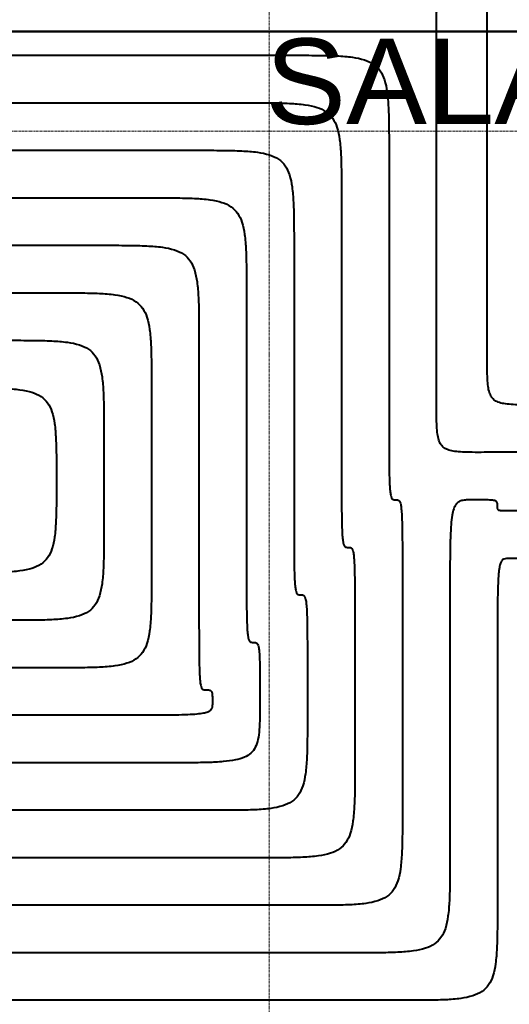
# Model space of a CAD drawing. Header units: millimetres. Extents: x 49908 to 79848, y -11883 to -3092.
# Tile 80 of 222: x 68038 to 68141, y -5210 to -5003. Entities that reach past the tile are written whole.
import ezdxf
from ezdxf.enums import TextEntityAlignment as Align
from ezdxf.lldxf.tags import DXFTag

# ---------------------------------------------------------------- set-up
doc = ezdxf.new("R2010")
doc.units = ezdxf.units.MM
doc.linetypes.add('DASHDOT', pattern=[1, 0.5, -0.25, 0, -0.25])
doc.layers.add('A_OSIE', color=9, linetype='DASHDOT', lineweight=9)
doc.layers.add('\x9dciany', color=9, linetype='Continuous', lineweight=9)
for name, color, linetype, true_color in [('IS_Ogrzewanie_płaszczyznowe', 7, 'SOLID', 0xac00e6), ('IS_Przyłącza_o.p._Powrót', 7, 'DASH', 0x438955), ('IS_Przyłącza_o.p._Zasilanie', 7, 'SOLID', 0xff9124)]:
    doc.layers.add(name, color=color, linetype=linetype, true_color=true_color)
doc.layers.add('IS_Rys.pętli_o.p._Powrót', color=7, linetype='DASH', lineweight=13, true_color=0x4c9a5f)
doc.layers.add('IS_Rys.pętli_o.p._Zasilanie', color=7, linetype='SOLID', lineweight=13, true_color=0xff8c1a)
doc.styles.add('Arial CE', font='arial.ttf')
tags = doc.linetypes.add('DASH', pattern=[15, 10, -5]).pattern_tags.tags
tags[6:7] = [DXFTag(74, 4), DXFTag(75, 0), DXFTag(340, '0'), DXFTag(46, 0.0), DXFTag(50, 0.0), DXFTag(44, 0.0), DXFTag(45, 0.0)]
tags[4:5] = [DXFTag(74, 4), DXFTag(75, 0), DXFTag(340, '0'), DXFTag(46, 0.0), DXFTag(50, 0.0), DXFTag(44, 0.0), DXFTag(45, 0.0)]
tags = doc.linetypes.add('SOLID', pattern=[10, 10, 0]).pattern_tags.tags
tags[6:7] = [DXFTag(74, 4), DXFTag(75, 0), DXFTag(340, '0'), DXFTag(46, 0.0), DXFTag(50, 0.0), DXFTag(44, 0.0), DXFTag(45, 0.0)]
tags[4:5] = [DXFTag(74, 4), DXFTag(75, 0), DXFTag(340, '0'), DXFTag(46, 0.0), DXFTag(50, 0.0), DXFTag(44, 0.0), DXFTag(45, 0.0)]

msp = doc.modelspace()

# ---------------------------------------------------------------- linework, layer by layer
at = {"layer": 'A_OSIE', "ltscale": 0.3, "transparency": 33554559}
for p, q in [((68090.47, -7140.13), (68090.47, -3902.92)), ((70341.81, -5026.63), (67440.85, -5026.63))]:
    msp.add_line(p, q, dxfattribs=at)
at = {"layer": 'IS_Ogrzewanie_płaszczyznowe', "lineweight": 40}
for p, q in [((67772.49, -5005.67), (68143.5, -5005.67)), ((68143.5, -5005.67), (67772.49, -5005.67))]:
    msp.add_line(p, q, dxfattribs=at)
at = {"layer": 'IS_Przyłącza_o.p._Powrót', "lineweight": 40}
for points, knots in [([(68136.34, -5074.25), (68136.34, -5073.72), (68136.34, -5071.73), (68136.34, -5067.56), (68136.34, -5061.22), (68136.34, -5053.33), (68136.34, -5044.52), (68136.34, -5035.4), (68136.34, -5026.59), (68136.34, -5018.71), (68136.34, -5012.37), (68136.34, -5008.2), (68136.34, -5006.21), (68136.34, -5005.67)], [0, 0, 0, 0, 0.0159728, 0.0597692, 0.1252062, 0.2061007, 0.2962697, 0.3895303, 0.4796993, 0.5605938, 0.6260308, 0.6698272, 0.6858, 0.6858, 0.6858, 0.6858]), ([(68146.34, -5084.25), (68145.51, -5084.25), (68144, -5084.26), (68141.95, -5084.22), (68140.29, -5084.1), (68138.98, -5083.84), (68137.95, -5083.39), (68137.21, -5082.64), (68136.75, -5081.61), (68136.5, -5080.3), (68136.37, -5078.64), (68136.34, -5076.59), (68136.34, -5075.08), (68136.34, -5074.25)], [0, 0, 0, 0, 0.0248686, 0.0452361, 0.061602, 0.0745999, 0.0851852, 0.0948541, 0.1054394, 0.1184374, 0.1348033, 0.1551707, 0.1800393, 0.1800393, 0.1800393, 0.1800393])]:
    msp.add_open_spline(points, degree=3, knots=knots, dxfattribs=at)
at = {"layer": 'IS_Przyłącza_o.p._Zasilanie', "lineweight": 40}
for points, knots in [([(68125.68, -5084.25), (68125.68, -5083.64), (68125.68, -5081.36), (68125.68, -5076.58), (68125.68, -5069.32), (68125.68, -5060.28), (68125.68, -5050.19), (68125.68, -5039.74), (68125.68, -5029.64), (68125.68, -5020.61), (68125.68, -5013.35), (68125.68, -5008.57), (68125.68, -5006.28), (68125.68, -5005.67)], [0, 0, 0, 0, 0.0183019, 0.0684844, 0.1434631, 0.2361533, 0.3394703, 0.4463297, 0.5496467, 0.6423369, 0.7173156, 0.7674981, 0.7858, 0.7858, 0.7858, 0.7858]), ([(68135.68, -5094.25), (68134.85, -5094.25), (68133.34, -5094.26), (68131.29, -5094.22), (68129.63, -5094.1), (68128.32, -5093.84), (68127.29, -5093.39), (68126.55, -5092.64), (68126.09, -5091.61), (68125.84, -5090.3), (68125.71, -5088.64), (68125.68, -5086.59), (68125.68, -5085.08), (68125.68, -5084.25)], [0, 0, 0, 0, 0.0248686, 0.0452361, 0.061602, 0.0745999, 0.0851852, 0.0948541, 0.1054394, 0.1184374, 0.1348033, 0.1551707, 0.1800393, 0.1800393, 0.1800393, 0.1800393]), ([(68571.92, -5094.25), (68568.53, -5094.25), (68555.86, -5094.25), (68529.31, -5094.25), (68489, -5094.25), (68438.85, -5094.25), (68382.8, -5094.25), (68324.79, -5094.25), (68268.75, -5094.25), (68218.6, -5094.25), (68178.29, -5094.25), (68151.74, -5094.25), (68139.06, -5094.25), (68135.68, -5094.25)], [0, 0, 0, 0, 0.101604, 0.380194, 0.796441, 1.311014, 1.884583, 2.477817, 3.051386, 3.565959, 3.982206, 4.260796, 4.3624, 4.3624, 4.3624, 4.3624])]:
    msp.add_open_spline(points, degree=3, knots=knots, dxfattribs=at)
at = {"layer": 'IS_Rys.pętli_o.p._Powrót', "lineweight": 40}
for points, knots in [([(68136.34, -5003.17), (68136.34, -5002.97), (68136.34, -5002.59), (68136.34, -5002.08), (68136.35, -5001.67), (68136.38, -5001.34), (68136.43, -5001.1), (68136.5, -5000.91), (68136.61, -5000.79), (68136.76, -5000.71), (68136.94, -5000.68), (68137.16, -5000.67), (68137.33, -5000.67), (68137.42, -5000.67)], [0, 0, 0, 0, 0.00621714, 0.01130761, 0.01538641, 0.01857488, 0.02101111, 0.02287303, 0.02441403, 0.02595138, 0.02774796, 0.02995084, 0.03263671, 0.03263671, 0.03263671, 0.03263671]), ([(68136.34, -5005.67), (68136.34, -5005.65), (68136.34, -5005.58), (68136.34, -5005.43), (68136.34, -5005.2), (68136.34, -5004.91), (68136.34, -5004.59), (68136.34, -5004.26), (68136.34, -5003.94), (68136.34, -5003.65), (68136.34, -5003.42), (68136.34, -5003.27), (68136.34, -5003.19), (68136.34, -5003.17)], [0, 0, 0, 0, 0.00058227, 0.00217881, 0.00456424, 0.00751315, 0.01080015, 0.01419985, 0.01748685, 0.02043576, 0.02282119, 0.02441773, 0.025, 0.025, 0.025, 0.025]), ([(67807.49, -5020.67), (67809.65, -5020.67), (67817.73, -5020.67), (67834.66, -5020.67), (67860.37, -5020.67), (67892.35, -5020.67), (67928.09, -5020.67), (67965.08, -5020.67), (68000.82, -5020.67), (68032.8, -5020.67), (68058.51, -5020.67), (68075.44, -5020.67), (68083.52, -5020.67), (68085.68, -5020.67)], [0, 0, 0, 0, 0.064792, 0.242447, 0.507885, 0.836025, 1.201785, 1.580087, 1.945847, 2.273987, 2.539425, 2.71708, 2.781872, 2.781872, 2.781872, 2.781872]), ([(68085.68, -5020.67), (68087.34, -5020.67), (68090.35, -5020.67), (68094.46, -5020.75), (68097.77, -5020.99), (68100.39, -5021.5), (68102.45, -5022.41), (68103.94, -5023.9), (68104.85, -5025.96), (68105.36, -5028.58), (68105.6, -5031.89), (68105.68, -5036), (68105.68, -5039.02), (68105.68, -5040.67)], [0, 0, 0, 0, 0.0497373, 0.0904721, 0.1232039, 0.1491998, 0.1703704, 0.1897083, 0.2108788, 0.2368747, 0.2696065, 0.3103414, 0.3600787, 0.3600787, 0.3600787, 0.3600787]), ([(67827.49, -5040.67), (67829.34, -5040.67), (67836.26, -5040.67), (67850.75, -5040.67), (67872.76, -5040.67), (67900.14, -5040.67), (67930.74, -5040.67), (67962.42, -5040.67), (67993.02, -5040.67), (68020.4, -5040.67), (68042.41, -5040.67), (68056.91, -5040.67), (68063.83, -5040.67), (68065.68, -5040.67)], [0, 0, 0, 0, 0.055476, 0.207589, 0.434864, 0.715825, 1.028999, 1.352909, 1.666083, 1.947044, 2.174319, 2.326432, 2.381908, 2.381908, 2.381908, 2.381908]), ([(68065.68, -5040.67), (68067.34, -5040.67), (68070.35, -5040.67), (68074.46, -5040.75), (68077.77, -5040.99), (68080.39, -5041.5), (68082.45, -5042.41), (68083.94, -5043.9), (68084.85, -5045.96), (68085.36, -5048.58), (68085.6, -5051.89), (68085.68, -5056), (68085.68, -5059.02), (68085.68, -5060.67)], [0, 0, 0, 0, 0.0497373, 0.0904721, 0.1232039, 0.1491998, 0.1703704, 0.1897083, 0.2108788, 0.2368747, 0.2696065, 0.3103414, 0.3600787, 0.3600787, 0.3600787, 0.3600787]), ([(68105.68, -5040.67), (68105.68, -5041.09), (68105.68, -5042.65), (68105.68, -5045.91), (68105.68, -5050.86), (68105.68, -5057.02), (68105.68, -5063.9), (68105.68, -5071.03), (68105.68, -5077.91), (68105.68, -5084.07), (68105.68, -5089.02), (68105.68, -5092.28), (68105.68, -5093.84), (68105.68, -5094.25)], [0, 0, 0, 0, 0.0124792, 0.0466963, 0.0978207, 0.1610218, 0.2314688, 0.3043312, 0.3747782, 0.4379793, 0.4891037, 0.5233208, 0.5358, 0.5358, 0.5358, 0.5358]), ([(67847.48, -5060.67), (67849.02, -5060.67), (67854.78, -5060.67), (67866.84, -5060.67), (67885.16, -5060.67), (67907.94, -5060.67), (67933.4, -5060.67), (67959.76, -5060.67), (67985.22, -5060.67), (68008, -5060.67), (68026.32, -5060.67), (68038.38, -5060.67), (68044.14, -5060.67), (68045.68, -5060.67)], [0, 0, 0, 0, 0.046161, 0.172731, 0.361843, 0.595626, 0.856212, 1.125732, 1.386319, 1.620102, 1.809213, 1.935783, 1.981944, 1.981944, 1.981944, 1.981944]), ([(68045.68, -5060.67), (68047.34, -5060.67), (68050.35, -5060.67), (68054.46, -5060.75), (68057.77, -5060.99), (68060.39, -5061.5), (68062.45, -5062.41), (68063.94, -5063.9), (68064.85, -5065.96), (68065.36, -5068.58), (68065.6, -5071.89), (68065.68, -5076), (68065.68, -5079.02), (68065.68, -5080.67)], [0, 0, 0, 0, 0.0497373, 0.0904721, 0.1232039, 0.1491998, 0.1703704, 0.1897083, 0.2108788, 0.2368747, 0.2696065, 0.3103414, 0.3600787, 0.3600787, 0.3600787, 0.3600787]), ([(68085.68, -5060.67), (68085.68, -5061.09), (68085.68, -5062.65), (68085.68, -5065.91), (68085.68, -5070.86), (68085.68, -5077.02), (68085.68, -5083.9), (68085.68, -5091.03), (68085.68, -5097.91), (68085.68, -5104.07), (68085.68, -5109.02), (68085.68, -5112.28), (68085.68, -5113.84), (68085.68, -5114.25)], [0, 0, 0, 0, 0.0124792, 0.0466963, 0.0978207, 0.1610218, 0.2314688, 0.3043312, 0.3747782, 0.4379793, 0.4891037, 0.5233208, 0.5358, 0.5358, 0.5358, 0.5358]), ([(68025.68, -5080.67), (68027.34, -5080.67), (68030.35, -5080.67), (68034.46, -5080.75), (68037.77, -5080.98), (68040.39, -5081.48), (68042.44, -5082.36), (68043.93, -5083.81), (68044.85, -5085.82), (68045.36, -5088.37), (68045.6, -5091.6), (68045.68, -5095.59), (68045.68, -5098.53), (68045.68, -5100.14)], [0, 0, 0, 0, 0.0497373, 0.0904714, 0.1231967, 0.1491615, 0.170228, 0.1893114, 0.2100272, 0.2353662, 0.2672373, 0.3068934, 0.3553126, 0.3553126, 0.3553126, 0.3553126]), ([(68065.68, -5080.67), (68065.68, -5080.98), (68065.68, -5082.11), (68065.68, -5084.48), (68065.68, -5088.08), (68065.68, -5092.55), (68065.68, -5097.56), (68065.68, -5102.73), (68065.68, -5107.74), (68065.68, -5112.21), (68065.68, -5115.81), (68065.68, -5118.18), (68065.68, -5119.31), (68065.68, -5119.61)], [0, 0, 0, 0, 0.0090694, 0.0339372, 0.0710926, 0.1170248, 0.1682231, 0.2211769, 0.2723752, 0.3183074, 0.3554628, 0.3803306, 0.3894, 0.3894, 0.3894, 0.3894]), ([(68105.68, -5094.25), (68105.68, -5095.91), (68105.68, -5098.93), (68105.68, -5103.03), (68105.7, -5106.32), (68105.73, -5108.89), (68105.79, -5110.83), (68105.88, -5112.23), (68106, -5113.18), (68106.16, -5113.79), (68106.41, -5114.15), (68106.75, -5114.26), (68106.97, -5114.25), (68107.09, -5114.25)], [0, 0, 0, 0, 0.049737, 0.0904584, 0.1230661, 0.1484635, 0.1675579, 0.1812657, 0.19053, 0.1963708, 0.2000363, 0.2030938, 0.2066034, 0.2066034, 0.2066034, 0.2066034]), ([(68045.68, -5100.14), (68045.68, -5101.76), (68045.68, -5104.69), (68045.6, -5108.69), (68045.36, -5111.92), (68044.85, -5114.47), (68043.93, -5116.48), (68042.44, -5117.93), (68040.39, -5118.81), (68037.77, -5119.3), (68034.46, -5119.54), (68030.35, -5119.62), (68027.34, -5119.61), (68025.68, -5119.61)], [0, 0, 0, 0, 0.0484192, 0.0880753, 0.1199464, 0.1452854, 0.1660013, 0.1850846, 0.2061511, 0.2321159, 0.2648412, 0.3055754, 0.3553126, 0.3553126, 0.3553126, 0.3553126]), ([(68133.5, -5104.25), (68133.08, -5104.25), (68132.33, -5104.25), (68131.28, -5104.33), (68130.4, -5104.6), (68129.69, -5105.23), (68129.22, -5106.24), (68128.91, -5107.66), (68128.7, -5109.61), (68128.58, -5112.19), (68128.52, -5115.48), (68128.5, -5119.58), (68128.5, -5122.6), (68128.5, -5124.25)], [0, 0, 0, 0, 0.0124352, 0.0226697, 0.0313069, 0.0397459, 0.0500792, 0.0641739, 0.0833944, 0.1088269, 0.1414417, 0.1821639, 0.2319009, 0.2319009, 0.2319009, 0.2319009]), ([(68138.5, -5105.43), (68138.5, -5105.33), (68138.5, -5105.15), (68138.48, -5104.91), (68138.41, -5104.7), (68138.25, -5104.53), (68138, -5104.42), (68137.64, -5104.35), (68137.16, -5104.3), (68136.51, -5104.27), (68135.69, -5104.26), (68134.67, -5104.25), (68133.91, -5104.25), (68133.5, -5104.25)], [0, 0, 0, 0, 0.00292229, 0.00532908, 0.00737339, 0.00941244, 0.01196352, 0.01547513, 0.02027627, 0.02663328, 0.03478677, 0.04496727, 0.05740153, 0.05740153, 0.05740153, 0.05740153]), ([(68141, -5106.6), (68140.79, -5106.6), (68140.41, -5106.6), (68139.9, -5106.6), (68139.49, -5106.59), (68139.17, -5106.56), (68138.92, -5106.51), (68138.73, -5106.43), (68138.61, -5106.31), (68138.54, -5106.14), (68138.51, -5105.95), (68138.5, -5105.7), (68138.5, -5105.53), (68138.5, -5105.43)], [0, 0, 0, 0, 0.00621714, 0.01130767, 0.015387, 0.01857807, 0.02102352, 0.02291213, 0.02451517, 0.02616102, 0.02810964, 0.03050563, 0.03342774, 0.03342774, 0.03342774, 0.03342774]), ([(68143.5, -5106.6), (68143.48, -5106.6), (68143.41, -5106.6), (68143.25, -5106.6), (68143.02, -5106.6), (68142.73, -5106.6), (68142.41, -5106.6), (68142.08, -5106.6), (68141.76, -5106.6), (68141.47, -5106.6), (68141.24, -5106.6), (68141.09, -5106.6), (68141.02, -5106.6), (68141, -5106.6)], [0, 0, 0, 0, 0.00058227, 0.00217881, 0.00456424, 0.00751315, 0.01080015, 0.01419985, 0.01748685, 0.02043576, 0.02282119, 0.02441773, 0.025, 0.025, 0.025, 0.025]), ([(68085.68, -5114.25), (68085.68, -5115.91), (68085.68, -5118.93), (68085.68, -5123.03), (68085.7, -5126.32), (68085.73, -5128.89), (68085.79, -5130.83), (68085.88, -5132.23), (68086, -5133.18), (68086.16, -5133.79), (68086.41, -5134.15), (68086.75, -5134.26), (68086.97, -5134.25), (68087.09, -5134.25)], [0, 0, 0, 0, 0.049737, 0.0904584, 0.1230661, 0.1484635, 0.1675579, 0.1812657, 0.19053, 0.1963708, 0.2000363, 0.2030938, 0.2066034, 0.2066034, 0.2066034, 0.2066034]), ([(68107.09, -5114.25), (68107.2, -5114.25), (68107.42, -5114.25), (68107.76, -5114.36), (68108.01, -5114.72), (68108.17, -5115.32), (68108.3, -5116.28), (68108.38, -5117.68), (68108.44, -5119.62), (68108.48, -5122.19), (68108.49, -5125.48), (68108.5, -5129.58), (68108.5, -5132.6), (68108.5, -5134.25)], [0, 0, 0, 0, 0.0035097, 0.0065672, 0.0102326, 0.0160735, 0.0253377, 0.0390456, 0.0581399, 0.0835374, 0.1161451, 0.1568664, 0.2066034, 0.2066034, 0.2066034, 0.2066034]), ([(68065.68, -5119.61), (68065.68, -5121.27), (68065.68, -5124.29), (68065.6, -5128.39), (68065.36, -5131.7), (68064.85, -5134.33), (68063.94, -5136.39), (68062.45, -5137.88), (68060.39, -5138.79), (68057.77, -5139.3), (68054.46, -5139.54), (68050.35, -5139.62), (68047.34, -5139.61), (68045.68, -5139.61)], [0, 0, 0, 0, 0.0497373, 0.0904721, 0.1232039, 0.1491998, 0.1703704, 0.1897083, 0.2108788, 0.2368747, 0.2696065, 0.3103414, 0.3600787, 0.3600787, 0.3600787, 0.3600787]), ([(68128.5, -5124.25), (68128.5, -5124.68), (68128.5, -5126.29), (68128.5, -5129.66), (68128.5, -5134.78), (68128.5, -5141.14), (68128.5, -5148.25), (68128.5, -5155.62), (68128.5, -5162.73), (68128.5, -5169.09), (68128.5, -5174.21), (68128.5, -5177.58), (68128.5, -5179.18), (68128.5, -5179.61)], [0, 0, 0, 0, 0.0128938, 0.0482476, 0.1010705, 0.1663711, 0.2391585, 0.3144415, 0.3872289, 0.4525295, 0.5053524, 0.5407062, 0.5536, 0.5536, 0.5536, 0.5536]), ([(68087.09, -5134.25), (68087.2, -5134.25), (68087.42, -5134.25), (68087.73, -5134.31), (68088, -5134.52), (68088.17, -5134.92), (68088.3, -5135.53), (68088.38, -5136.42), (68088.44, -5137.65), (68088.48, -5139.28), (68088.49, -5141.37), (68088.5, -5143.97), (68088.5, -5145.88), (68088.5, -5146.93)], [0, 0, 0, 0, 0.0035078, 0.006455, 0.0093809, 0.0133344, 0.0192994, 0.0280221, 0.0401382, 0.056243, 0.0769169, 0.1027343, 0.1342676, 0.1342676, 0.1342676, 0.1342676]), ([(68108.5, -5134.25), (68108.5, -5134.45), (68108.5, -5135.19), (68108.5, -5136.73), (68108.5, -5139.07), (68108.5, -5141.99), (68108.5, -5145.25), (68108.5, -5148.62), (68108.5, -5151.88), (68108.5, -5154.79), (68108.5, -5157.14), (68108.5, -5158.68), (68108.5, -5159.42), (68108.5, -5159.61)], [0, 0, 0, 0, 0.0059065, 0.0221019, 0.0462996, 0.0762134, 0.1095567, 0.1440433, 0.1773866, 0.2073004, 0.2314981, 0.2476935, 0.2536, 0.2536, 0.2536, 0.2536]), ([(68045.68, -5139.61), (68044.29, -5139.61), (68039.12, -5139.61), (68028.27, -5139.61), (68011.8, -5139.61), (67991.32, -5139.61), (67968.42, -5139.61), (67944.72, -5139.61), (67921.83, -5139.61), (67901.34, -5139.61), (67884.87, -5139.61), (67874.03, -5139.61), (67868.85, -5139.61), (67867.47, -5139.61)], [0, 0, 0, 0, 0.041506, 0.155313, 0.325355, 0.535563, 0.769872, 1.012214, 1.246523, 1.456732, 1.626773, 1.74058, 1.782086, 1.782086, 1.782086, 1.782086]), ([(68088.5, -5146.93), (68088.5, -5147.99), (68088.5, -5149.9), (68088.42, -5152.51), (68088.18, -5154.62), (68087.65, -5156.33), (68086.66, -5157.66), (68085.16, -5158.55), (68083.17, -5159.1), (68080.57, -5159.41), (68077.27, -5159.57), (68073.17, -5159.62), (68070.16, -5159.61), (68068.5, -5159.61)], [0, 0, 0, 0, 0.0315336, 0.0573723, 0.0782414, 0.0952744, 0.1104533, 0.1266438, 0.1465924, 0.1722303, 0.2048876, 0.2456143, 0.2953515, 0.2953515, 0.2953515, 0.2953515]), ([(68068.5, -5159.61), (68066.78, -5159.61), (68060.36, -5159.61), (68046.91, -5159.61), (68026.48, -5159.61), (68001.08, -5159.61), (67972.68, -5159.61), (67943.28, -5159.61), (67914.89, -5159.61), (67889.48, -5159.61), (67869.05, -5159.61), (67855.6, -5159.61), (67849.18, -5159.61), (67847.47, -5159.61)], [0, 0, 0, 0, 0.05148, 0.192635, 0.403537, 0.664259, 0.954873, 1.25545, 1.546063, 1.806785, 2.017687, 2.158842, 2.210322, 2.210322, 2.210322, 2.210322]), ([(68108.5, -5159.61), (68108.5, -5161.27), (68108.5, -5164.29), (68108.42, -5168.39), (68108.18, -5171.7), (68107.67, -5174.33), (68106.76, -5176.39), (68105.27, -5177.88), (68103.21, -5178.79), (68100.59, -5179.3), (68097.28, -5179.54), (68093.17, -5179.62), (68090.16, -5179.61), (68088.5, -5179.61)], [0, 0, 0, 0, 0.0497373, 0.0904721, 0.1232039, 0.1491998, 0.1703704, 0.1897083, 0.2108788, 0.2368747, 0.2696065, 0.3103414, 0.3600787, 0.3600787, 0.3600787, 0.3600787]), ([(68088.5, -5179.61), (68086.47, -5179.61), (68078.89, -5179.61), (68063, -5179.61), (68038.88, -5179.61), (68008.87, -5179.61), (67975.34, -5179.61), (67940.62, -5179.61), (67907.09, -5179.61), (67877.08, -5179.61), (67852.96, -5179.61), (67837.07, -5179.61), (67829.49, -5179.61), (67827.46, -5179.61)], [0, 0, 0, 0, 0.060797, 0.227499, 0.476572, 0.78448, 1.12769, 1.482668, 1.825878, 2.133787, 2.382859, 2.549561, 2.610358, 2.610358, 2.610358, 2.610358]), ([(68128.5, -5179.61), (68128.5, -5181.27), (68128.5, -5184.29), (68128.42, -5188.39), (68128.18, -5191.7), (68127.67, -5194.33), (68126.76, -5196.39), (68125.27, -5197.88), (68123.21, -5198.79), (68120.59, -5199.3), (68117.28, -5199.54), (68113.17, -5199.62), (68110.16, -5199.61), (68108.5, -5199.61)], [0, 0, 0, 0, 0.0497373, 0.0904721, 0.1232039, 0.1491998, 0.1703704, 0.1897083, 0.2108788, 0.2368747, 0.2696065, 0.3103414, 0.3600787, 0.3600787, 0.3600787, 0.3600787]), ([(68108.5, -5199.61), (68106.16, -5199.61), (68097.41, -5199.61), (68079.09, -5199.61), (68051.28, -5199.61), (68016.67, -5199.61), (67977.99, -5199.61), (67937.96, -5199.61), (67899.29, -5199.61), (67864.68, -5199.61), (67836.86, -5199.61), (67818.54, -5199.61), (67809.8, -5199.61), (67807.46, -5199.61)], [0, 0, 0, 0, 0.070114, 0.262363, 0.549606, 0.904702, 1.300508, 1.709886, 2.105693, 2.460788, 2.748031, 2.94028, 3.010394, 3.010394, 3.010394, 3.010394])]:
    msp.add_open_spline(points, degree=3, knots=knots, dxfattribs=at)
at = {"layer": 'IS_Rys.pętli_o.p._Zasilanie', "lineweight": 40}
for points, knots in [([(68125.68, -5003.17), (68125.68, -5002.97), (68125.68, -5002.59), (68125.68, -5002.08), (68125.7, -5001.66), (68125.73, -5001.34), (68125.8, -5001.09), (68125.89, -5000.91), (68126.04, -5000.78), (68126.23, -5000.71), (68126.47, -5000.68), (68126.76, -5000.67), (68126.97, -5000.67), (68127.09, -5000.67)], [0, 0, 0, 0, 0.00621714, 0.01130784, 0.01538869, 0.0185871, 0.0210585, 0.02302085, 0.024788, 0.02670846, 0.0290348, 0.03190866, 0.03541517, 0.03541517, 0.03541517, 0.03541517]), ([(68125.68, -5005.67), (68125.68, -5005.65), (68125.68, -5005.58), (68125.68, -5005.43), (68125.68, -5005.2), (68125.68, -5004.91), (68125.68, -5004.59), (68125.68, -5004.26), (68125.68, -5003.94), (68125.68, -5003.65), (68125.68, -5003.42), (68125.68, -5003.27), (68125.68, -5003.19), (68125.68, -5003.17)], [0, 0, 0, 0, 0.00058227, 0.00217881, 0.00456424, 0.00751315, 0.01080015, 0.01419985, 0.01748685, 0.02043576, 0.02282119, 0.02441773, 0.025, 0.025, 0.025, 0.025]), ([(67797.49, -5010.67), (67799.81, -5010.67), (67808.47, -5010.67), (67826.62, -5010.67), (67854.17, -5010.67), (67888.45, -5010.67), (67926.76, -5010.67), (67966.41, -5010.67), (68004.72, -5010.67), (68039, -5010.67), (68066.55, -5010.67), (68084.7, -5010.67), (68093.36, -5010.67), (68095.68, -5010.67)], [0, 0, 0, 0, 0.06945, 0.259876, 0.544396, 0.896124, 1.288179, 1.693675, 2.08573, 2.437458, 2.721978, 2.912404, 2.981854, 2.981854, 2.981854, 2.981854]), ([(68095.68, -5010.67), (68097.34, -5010.67), (68100.35, -5010.67), (68104.46, -5010.75), (68107.77, -5010.99), (68110.39, -5011.5), (68112.45, -5012.41), (68113.94, -5013.9), (68114.85, -5015.96), (68115.36, -5018.58), (68115.6, -5021.89), (68115.68, -5026), (68115.68, -5029.02), (68115.68, -5030.67)], [0, 0, 0, 0, 0.0497373, 0.0904721, 0.1232039, 0.1491998, 0.1703704, 0.1897083, 0.2108788, 0.2368747, 0.2696065, 0.3103414, 0.3600787, 0.3600787, 0.3600787, 0.3600787]), ([(67817.49, -5030.67), (67819.49, -5030.67), (67826.99, -5030.67), (67842.71, -5030.67), (67866.57, -5030.67), (67896.24, -5030.67), (67929.42, -5030.67), (67963.75, -5030.67), (67996.92, -5030.67), (68026.6, -5030.67), (68050.46, -5030.67), (68066.17, -5030.67), (68073.67, -5030.67), (68075.68, -5030.67)], [0, 0, 0, 0, 0.060134, 0.225018, 0.471374, 0.775925, 1.115392, 1.466498, 1.805965, 2.110516, 2.356872, 2.521756, 2.58189, 2.58189, 2.58189, 2.58189]), ([(68075.68, -5030.67), (68077.34, -5030.67), (68080.35, -5030.67), (68084.46, -5030.75), (68087.77, -5030.99), (68090.39, -5031.5), (68092.45, -5032.41), (68093.94, -5033.9), (68094.85, -5035.96), (68095.36, -5038.58), (68095.6, -5041.89), (68095.68, -5046), (68095.68, -5049.02), (68095.68, -5050.67)], [0, 0, 0, 0, 0.0497373, 0.0904721, 0.1232039, 0.1491998, 0.1703704, 0.1897083, 0.2108788, 0.2368747, 0.2696065, 0.3103414, 0.3600787, 0.3600787, 0.3600787, 0.3600787]), ([(68115.68, -5030.67), (68115.68, -5031.09), (68115.68, -5032.65), (68115.68, -5035.91), (68115.68, -5040.86), (68115.68, -5047.02), (68115.68, -5053.9), (68115.68, -5061.03), (68115.68, -5067.91), (68115.68, -5074.07), (68115.68, -5079.02), (68115.68, -5082.28), (68115.68, -5083.84), (68115.68, -5084.25)], [0, 0, 0, 0, 0.0124792, 0.0466963, 0.0978207, 0.1610218, 0.2314688, 0.3043312, 0.3747782, 0.4379793, 0.4891037, 0.5233208, 0.5358, 0.5358, 0.5358, 0.5358]), ([(67837.48, -5050.67), (67839.18, -5050.67), (67845.52, -5050.67), (67858.8, -5050.67), (67878.96, -5050.67), (67904.04, -5050.67), (67932.07, -5050.67), (67961.09, -5050.67), (67989.12, -5050.67), (68014.2, -5050.67), (68034.37, -5050.67), (68047.64, -5050.67), (68053.98, -5050.67), (68055.68, -5050.67)], [0, 0, 0, 0, 0.050819, 0.19016, 0.398353, 0.655725, 0.942605, 1.239321, 1.526201, 1.783573, 1.991766, 2.131107, 2.181926, 2.181926, 2.181926, 2.181926]), ([(68055.68, -5050.67), (68057.34, -5050.67), (68060.35, -5050.67), (68064.46, -5050.75), (68067.77, -5050.99), (68070.39, -5051.5), (68072.45, -5052.41), (68073.94, -5053.9), (68074.85, -5055.96), (68075.36, -5058.58), (68075.6, -5061.89), (68075.68, -5066), (68075.68, -5069.02), (68075.68, -5070.67)], [0, 0, 0, 0, 0.0497373, 0.0904721, 0.1232039, 0.1491998, 0.1703704, 0.1897083, 0.2108788, 0.2368747, 0.2696065, 0.3103414, 0.3600787, 0.3600787, 0.3600787, 0.3600787]), ([(68095.68, -5050.67), (68095.68, -5051.09), (68095.68, -5052.65), (68095.68, -5055.91), (68095.68, -5060.86), (68095.68, -5067.02), (68095.68, -5073.9), (68095.68, -5081.03), (68095.68, -5087.91), (68095.68, -5094.07), (68095.68, -5099.02), (68095.68, -5102.28), (68095.68, -5103.84), (68095.68, -5104.25)], [0, 0, 0, 0, 0.0124792, 0.0466963, 0.0978207, 0.1610218, 0.2314688, 0.3043312, 0.3747782, 0.4379793, 0.4891037, 0.5233208, 0.5358, 0.5358, 0.5358, 0.5358]), ([(68035.68, -5070.67), (68037.34, -5070.67), (68040.35, -5070.67), (68044.46, -5070.75), (68047.77, -5070.99), (68050.39, -5071.5), (68052.45, -5072.41), (68053.94, -5073.9), (68054.85, -5075.96), (68055.36, -5078.58), (68055.6, -5081.89), (68055.68, -5086), (68055.68, -5089.02), (68055.68, -5090.67)], [0, 0, 0, 0, 0.0497373, 0.0904721, 0.1232039, 0.1491998, 0.1703704, 0.1897083, 0.2108788, 0.2368747, 0.2696065, 0.3103414, 0.3600787, 0.3600787, 0.3600787, 0.3600787]), ([(68075.68, -5070.67), (68075.68, -5071.09), (68075.68, -5072.65), (68075.68, -5075.91), (68075.68, -5080.86), (68075.68, -5087.02), (68075.68, -5093.9), (68075.68, -5101.03), (68075.68, -5107.91), (68075.68, -5114.07), (68075.68, -5119.02), (68075.68, -5122.28), (68075.68, -5123.84), (68075.68, -5124.25)], [0, 0, 0, 0, 0.0124792, 0.0466963, 0.0978207, 0.1610218, 0.2314688, 0.3043312, 0.3747782, 0.4379793, 0.4891037, 0.5233208, 0.5358, 0.5358, 0.5358, 0.5358]), ([(68115.68, -5084.25), (68115.68, -5085.91), (68115.68, -5088.93), (68115.68, -5093.03), (68115.7, -5096.32), (68115.73, -5098.89), (68115.79, -5100.83), (68115.88, -5102.23), (68116, -5103.18), (68116.16, -5103.79), (68116.41, -5104.15), (68116.75, -5104.26), (68116.97, -5104.25), (68117.09, -5104.25)], [0, 0, 0, 0, 0.049737, 0.0904584, 0.1230661, 0.1484635, 0.1675579, 0.1812657, 0.19053, 0.1963708, 0.2000363, 0.2030938, 0.2066034, 0.2066034, 0.2066034, 0.2066034]), ([(68055.68, -5090.67), (68055.68, -5090.82), (68055.68, -5091.37), (68055.68, -5092.52), (68055.68, -5094.27), (68055.68, -5096.45), (68055.68, -5098.88), (68055.68, -5101.4), (68055.68, -5103.84), (68055.68, -5106.01), (68055.68, -5107.76), (68055.68, -5108.92), (68055.68, -5109.47), (68055.68, -5109.61)], [0, 0, 0, 0, 0.0044113, 0.0165067, 0.0345787, 0.0569196, 0.0818219, 0.1075781, 0.1324804, 0.1548213, 0.1728933, 0.1849887, 0.1894, 0.1894, 0.1894, 0.1894]), ([(68095.68, -5104.25), (68095.68, -5105.91), (68095.68, -5108.93), (68095.68, -5113.03), (68095.7, -5116.32), (68095.73, -5118.89), (68095.79, -5120.83), (68095.88, -5122.23), (68096, -5123.18), (68096.16, -5123.79), (68096.41, -5124.15), (68096.75, -5124.26), (68096.97, -5124.25), (68097.09, -5124.25)], [0, 0, 0, 0, 0.049737, 0.0904584, 0.1230661, 0.1484635, 0.1675579, 0.1812657, 0.19053, 0.1963708, 0.2000363, 0.2030938, 0.2066034, 0.2066034, 0.2066034, 0.2066034]), ([(68117.09, -5104.25), (68117.2, -5104.25), (68117.42, -5104.25), (68117.76, -5104.36), (68118.01, -5104.72), (68118.17, -5105.32), (68118.3, -5106.28), (68118.38, -5107.68), (68118.44, -5109.62), (68118.48, -5112.19), (68118.49, -5115.48), (68118.5, -5119.58), (68118.5, -5122.6), (68118.5, -5124.25)], [0, 0, 0, 0, 0.0035097, 0.0065672, 0.0102326, 0.0160735, 0.0253377, 0.0390456, 0.0581399, 0.0835374, 0.1161451, 0.1568664, 0.2066034, 0.2066034, 0.2066034, 0.2066034]), ([(68055.68, -5109.61), (68055.68, -5111.27), (68055.68, -5114.29), (68055.6, -5118.39), (68055.36, -5121.7), (68054.85, -5124.33), (68053.94, -5126.39), (68052.45, -5127.88), (68050.39, -5128.79), (68047.77, -5129.3), (68044.46, -5129.54), (68040.35, -5129.62), (68037.34, -5129.61), (68035.68, -5129.61)], [0, 0, 0, 0, 0.0497373, 0.0904721, 0.1232039, 0.1491998, 0.1703704, 0.1897083, 0.2108788, 0.2368747, 0.2696065, 0.3103414, 0.3600787, 0.3600787, 0.3600787, 0.3600787]), ([(68141, -5116.6), (68140.79, -5116.6), (68140.41, -5116.6), (68139.86, -5116.68), (68139.39, -5117.02), (68139.08, -5117.66), (68138.86, -5118.62), (68138.7, -5120.03), (68138.6, -5121.97), (68138.54, -5124.54), (68138.51, -5127.83), (68138.5, -5131.93), (68138.5, -5134.95), (68138.5, -5136.6)], [0, 0, 0, 0, 0.0062189, 0.0114166, 0.016393, 0.0227951, 0.0322664, 0.0460468, 0.0651645, 0.0905685, 0.1231775, 0.163899, 0.213636, 0.213636, 0.213636, 0.213636]), ([(68143.5, -5116.6), (68143.48, -5116.6), (68143.41, -5116.6), (68143.25, -5116.6), (68143.02, -5116.6), (68142.73, -5116.6), (68142.41, -5116.6), (68142.08, -5116.6), (68141.76, -5116.6), (68141.47, -5116.6), (68141.24, -5116.6), (68141.09, -5116.6), (68141.02, -5116.6), (68141, -5116.6)], [0, 0, 0, 0, 0.00058227, 0.00217881, 0.00456424, 0.00751315, 0.01080015, 0.01419985, 0.01748685, 0.02043576, 0.02282119, 0.02441773, 0.025, 0.025, 0.025, 0.025]), ([(68075.68, -5124.25), (68075.68, -5125.91), (68075.68, -5128.93), (68075.68, -5133.03), (68075.7, -5136.32), (68075.73, -5138.89), (68075.79, -5140.83), (68075.88, -5142.23), (68076, -5143.18), (68076.16, -5143.79), (68076.41, -5144.15), (68076.75, -5144.26), (68076.97, -5144.25), (68077.09, -5144.25)], [0, 0, 0, 0, 0.049737, 0.0904584, 0.1230661, 0.1484635, 0.1675579, 0.1812657, 0.19053, 0.1963708, 0.2000363, 0.2030938, 0.2066034, 0.2066034, 0.2066034, 0.2066034]), ([(68097.09, -5124.25), (68097.2, -5124.25), (68097.42, -5124.25), (68097.76, -5124.36), (68098.01, -5124.72), (68098.17, -5125.32), (68098.3, -5126.28), (68098.38, -5127.68), (68098.44, -5129.62), (68098.48, -5132.19), (68098.49, -5135.48), (68098.5, -5139.58), (68098.5, -5142.6), (68098.5, -5144.25)], [0, 0, 0, 0, 0.0035097, 0.0065672, 0.0102326, 0.0160735, 0.0253377, 0.0390456, 0.0581399, 0.0835374, 0.1161451, 0.1568664, 0.2066034, 0.2066034, 0.2066034, 0.2066034]), ([(68118.5, -5124.25), (68118.5, -5124.61), (68118.5, -5125.92), (68118.5, -5128.68), (68118.5, -5132.88), (68118.5, -5138.09), (68118.5, -5143.92), (68118.5, -5149.95), (68118.5, -5155.78), (68118.5, -5160.99), (68118.5, -5165.18), (68118.5, -5167.94), (68118.5, -5169.26), (68118.5, -5169.61)], [0, 0, 0, 0, 0.0105647, 0.0395324, 0.0828135, 0.1363186, 0.1959579, 0.2576421, 0.3172814, 0.3707865, 0.4140676, 0.4430353, 0.4536, 0.4536, 0.4536, 0.4536]), ([(68138.5, -5136.6), (68138.5, -5137.02), (68138.5, -5138.56), (68138.5, -5141.78), (68138.5, -5146.68), (68138.5, -5152.77), (68138.5, -5159.58), (68138.5, -5166.63), (68138.5, -5173.44), (68138.5, -5179.54), (68138.5, -5184.44), (68138.5, -5187.66), (68138.5, -5189.2), (68138.5, -5189.61)], [0, 0, 0, 0, 0.0123464, 0.0461995, 0.0967801, 0.1593088, 0.2290064, 0.3010936, 0.3707912, 0.4333199, 0.4839005, 0.5177536, 0.5301, 0.5301, 0.5301, 0.5301]), ([(68077.09, -5144.25), (68077.2, -5144.25), (68077.42, -5144.25), (68077.71, -5144.26), (68077.94, -5144.3), (68078.14, -5144.37), (68078.28, -5144.51), (68078.38, -5144.7), (68078.44, -5144.97), (68078.48, -5145.32), (68078.49, -5145.76), (68078.5, -5146.31), (68078.5, -5146.71), (68078.5, -5146.93)], [0, 0, 0, 0, 0.00350652, 0.00638083, 0.00871124, 0.01065037, 0.01247209, 0.01454251, 0.01718007, 0.02060543, 0.02497941, 0.03043656, 0.03710133, 0.03710133, 0.03710133, 0.03710133]), ([(68098.5, -5144.25), (68098.5, -5144.3), (68098.5, -5144.45), (68098.5, -5144.78), (68098.5, -5145.27), (68098.5, -5145.89), (68098.5, -5146.58), (68098.5, -5147.29), (68098.5, -5147.98), (68098.5, -5148.6), (68098.5, -5149.09), (68098.5, -5149.42), (68098.5, -5149.57), (68098.5, -5149.61)], [0, 0, 0, 0, 0.00124838, 0.00467137, 0.00978573, 0.01610819, 0.02315552, 0.03044448, 0.03749181, 0.04381427, 0.04892863, 0.05235162, 0.0536, 0.0536, 0.0536, 0.0536]), ([(68078.5, -5146.93), (68078.5, -5147.16), (68078.5, -5147.56), (68078.42, -5148.15), (68078.09, -5148.65), (68077.45, -5148.99), (68076.48, -5149.23), (68075.08, -5149.4), (68073.13, -5149.51), (68070.56, -5149.57), (68067.27, -5149.6), (68063.17, -5149.61), (68060.16, -5149.61), (68058.5, -5149.61)], [0, 0, 0, 0, 0.0066665, 0.0122236, 0.017443, 0.0239614, 0.0334775, 0.0472736, 0.0663965, 0.0918019, 0.1244112, 0.1651327, 0.2148697, 0.2148697, 0.2148697, 0.2148697]), ([(68058.5, -5149.61), (68056.94, -5149.61), (68051.1, -5149.61), (68038.86, -5149.61), (68020.29, -5149.61), (67997.18, -5149.61), (67971.35, -5149.61), (67944.62, -5149.61), (67918.79, -5149.61), (67895.68, -5149.61), (67877.1, -5149.61), (67864.87, -5149.61), (67859.03, -5149.61), (67857.47, -5149.61)], [0, 0, 0, 0, 0.046822, 0.175203, 0.36702, 0.604149, 0.868464, 1.141841, 1.406156, 1.643284, 1.835101, 1.963483, 2.010304, 2.010304, 2.010304, 2.010304]), ([(68098.5, -5149.61), (68098.5, -5151.27), (68098.5, -5154.29), (68098.42, -5158.39), (68098.18, -5161.7), (68097.67, -5164.33), (68096.76, -5166.39), (68095.27, -5167.88), (68093.21, -5168.79), (68090.59, -5169.3), (68087.28, -5169.54), (68083.17, -5169.62), (68080.16, -5169.61), (68078.5, -5169.61)], [0, 0, 0, 0, 0.0497373, 0.0904721, 0.1232039, 0.1491998, 0.1703704, 0.1897083, 0.2108788, 0.2368747, 0.2696065, 0.3103414, 0.3600787, 0.3600787, 0.3600787, 0.3600787]), ([(68078.5, -5169.61), (68076.63, -5169.61), (68069.62, -5169.61), (68054.96, -5169.61), (68032.68, -5169.61), (68004.97, -5169.61), (67974.01, -5169.61), (67941.95, -5169.61), (67910.99, -5169.61), (67883.28, -5169.61), (67861.01, -5169.61), (67846.34, -5169.61), (67839.33, -5169.61), (67837.46, -5169.61)], [0, 0, 0, 0, 0.056139, 0.210067, 0.440055, 0.72437, 1.041282, 1.369059, 1.685971, 1.970286, 2.200273, 2.354202, 2.41034, 2.41034, 2.41034, 2.41034]), ([(68118.5, -5169.61), (68118.5, -5171.27), (68118.5, -5174.29), (68118.42, -5178.39), (68118.18, -5181.7), (68117.67, -5184.33), (68116.76, -5186.39), (68115.27, -5187.88), (68113.21, -5188.79), (68110.59, -5189.3), (68107.28, -5189.54), (68103.17, -5189.62), (68100.16, -5189.61), (68098.5, -5189.61)], [0, 0, 0, 0, 0.0497373, 0.0904721, 0.1232039, 0.1491998, 0.1703704, 0.1897083, 0.2108788, 0.2368747, 0.2696065, 0.3103414, 0.3600787, 0.3600787, 0.3600787, 0.3600787]), ([(68098.5, -5189.61), (68096.32, -5189.61), (68088.15, -5189.61), (68071.05, -5189.61), (68045.08, -5189.61), (68012.77, -5189.61), (67976.67, -5189.61), (67939.29, -5189.61), (67903.19, -5189.61), (67870.88, -5189.61), (67844.91, -5189.61), (67827.81, -5189.61), (67819.64, -5189.61), (67817.46, -5189.61)], [0, 0, 0, 0, 0.065456, 0.244931, 0.513089, 0.844591, 1.214099, 1.596277, 1.965785, 2.297287, 2.565445, 2.744921, 2.810376, 2.810376, 2.810376, 2.810376]), ([(68138.5, -5189.61), (68138.5, -5191.27), (68138.5, -5194.29), (68138.42, -5198.39), (68138.18, -5201.7), (68137.67, -5204.33), (68136.76, -5206.39), (68135.27, -5207.88), (68133.21, -5208.79), (68130.59, -5209.3), (68127.28, -5209.54), (68123.17, -5209.62), (68120.16, -5209.61), (68118.5, -5209.61)], [0, 0, 0, 0, 0.0497373, 0.0904721, 0.1232039, 0.1491998, 0.1703704, 0.1897083, 0.2108788, 0.2368747, 0.2696065, 0.3103414, 0.3600787, 0.3600787, 0.3600787, 0.3600787]), ([(68118.5, -5209.61), (68116.01, -5209.61), (68106.68, -5209.61), (68087.14, -5209.61), (68057.47, -5209.61), (68020.57, -5209.61), (67979.32, -5209.61), (67936.63, -5209.61), (67895.38, -5209.61), (67858.48, -5209.61), (67828.81, -5209.61), (67809.28, -5209.61), (67799.95, -5209.61), (67797.46, -5209.61)], [0, 0, 0, 0, 0.074773, 0.279796, 0.586123, 0.964812, 1.386917, 1.823495, 2.2456, 2.624289, 2.930617, 3.135639, 3.210412, 3.210412, 3.210412, 3.210412])]:
    msp.add_open_spline(points, degree=3, knots=knots, dxfattribs=at)

# ---------------------------------------------------------------- texts
at = {"layer": '\x9dciany', "linetype": 'Continuous', "lineweight": 35, "style": 'Arial CE', "width": 1.014337}
msp.add_text('SALA WIELOFUNKCYJNA', height=18, dxfattribs=at).set_placement((68089.63, -5025.14), (68397.19, -5025.14), align=Align.FIT)

doc.saveas('drawing.dxf')
